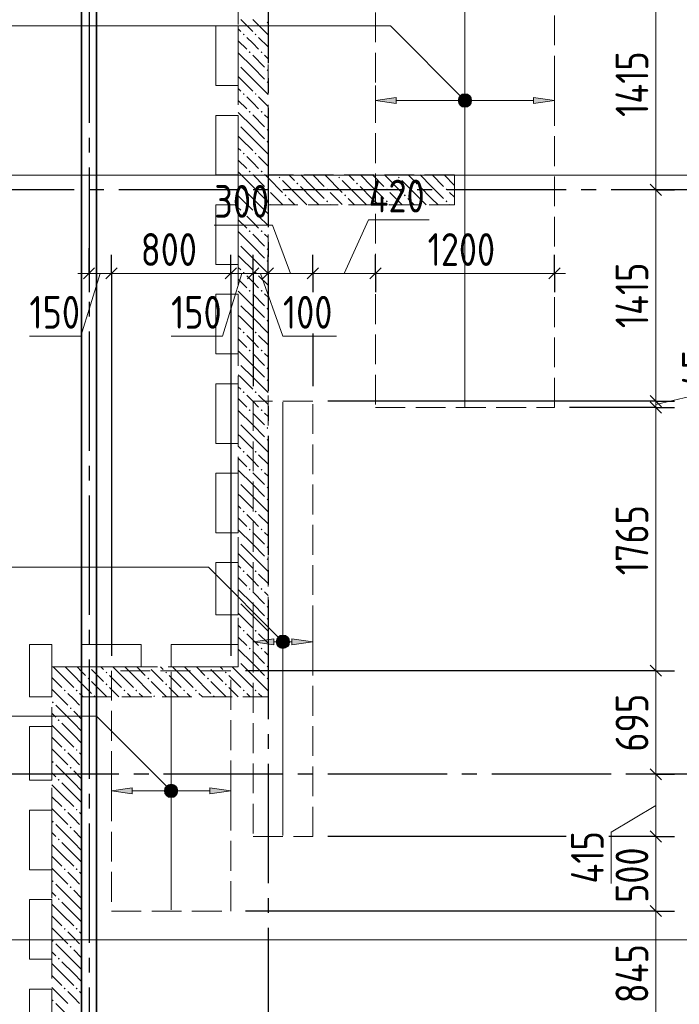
# Model space of a CAD drawing. Header units: millimetres. Extents: x 0 to 36258, y 0 to 42000.
# Tile 4 of 19: x 7459 to 11882, y 22087 to 28692. Entities that reach past the tile are written whole.
import ezdxf

# ---------------------------------------------------------------- set-up
doc = ezdxf.new("R2010")
doc.units = ezdxf.units.MM
doc.linetypes.add('______2', pattern=[270, 200, -70])
doc.linetypes.add('______5', pattern=[1100, 800, -100, 100, -100])
for name, color, linetype, lineweight in [('Standard', 7, 'Continuous', 25), ('ДОП Верх по Х', 7, 'Continuous', 25), ('Оси', 40, '______5', 18), ('Позиционная метка номер позиции', 7, 'Continuous', 13), ('Примечания', 7, 'Continuous', 25)]:
    doc.layers.add(name, color=color, linetype=linetype, lineweight=lineweight)
doc.layers.add('ЖБ Перекрытие верхний уровень', color=7, linetype='Continuous', lineweight=25, true_color=0xe0e0ff)
doc.layers.add('ЖБ Стена верхний уровень', color=7, linetype='Continuous', lineweight=25, true_color=0x006e00)
doc.styles.add('GOST 2.304-81', font='txt')

msp = doc.modelspace()

# ---------------------------------------------------------------- hatches: boundary and pattern name
at = {"layer": 'ДОП Верх по Х', "linetype": 'Continuous', "lineweight": 13, "transparency": 33554687}
for points in [[(9984.2, 28129.6), (9844.2, 28149.6), (9984.2, 28169.6)], [(9164, 24499), (9024, 24519), (9164, 24539)], [(8214, 23499), (8074, 23519), (8214, 23539)]]:
    msp.add_hatch(color=7, dxfattribs=at).paths.add_polyline_path(points, flags=16)
for points in [[(10411.9, 28130.8), (10411.9, 28168.3), (10406.7, 28149.6)], [(10411.9, 28168.3), (10425.4, 28117.3), (10425.4, 28181.8)], [(10411.9, 28168.3), (10411.9, 28130.8), (10425.4, 28117.3)], [(10425.4, 28181.8), (10444.2, 28112.1), (10444.2, 28187.1)], [(10425.4, 28181.8), (10425.4, 28117.3), (10444.2, 28112.1)], [(10444.2, 28187.1), (10444.2, 28112.1), (10462.9, 28117.3)], [(10444.2, 28187.1), (10462.9, 28117.3), (10462.9, 28181.8)], [(10462.9, 28181.8), (10462.9, 28117.3), (10476.4, 28130.8)], [(10462.9, 28181.8), (10476.4, 28130.8), (10476.4, 28168.3)], [(10476.4, 28168.3), (10476.4, 28130.8), (10481.7, 28149.6)], [(10904.2, 28129.6), (11044.2, 28149.6), (10904.2, 28169.6)], [(9191.7, 24500.3), (9191.7, 24537.8), (9186.5, 24519)], [(9191.7, 24537.8), (9205.2, 24486.7), (9205.2, 24551.3)], [(9191.7, 24537.8), (9191.7, 24500.3), (9205.2, 24486.7)], [(9205.2, 24551.3), (9224, 24481.5), (9224, 24556.5)], [(9205.2, 24551.3), (9205.2, 24486.7), (9224, 24481.5)], [(9224, 24556.5), (9224, 24481.5), (9242.7, 24486.7)], [(9224, 24556.5), (9242.7, 24486.7), (9242.7, 24551.3)], [(9242.7, 24551.3), (9242.7, 24486.7), (9256.2, 24500.3)], [(9242.7, 24551.3), (9256.2, 24500.3), (9256.2, 24537.8)], [(9256.2, 24537.8), (9256.2, 24500.3), (9261.5, 24519)], [(9284, 24499), (9424, 24519), (9284, 24539)], [(8441.7, 23500.3), (8441.7, 23537.8), (8436.5, 23519)], [(8441.7, 23537.8), (8455.2, 23486.7), (8455.2, 23551.3)], [(8441.7, 23537.8), (8441.7, 23500.3), (8455.2, 23486.7)], [(8455.2, 23551.3), (8474, 23481.5), (8474, 23556.5)], [(8455.2, 23551.3), (8455.2, 23486.7), (8474, 23481.5)], [(8474, 23556.5), (8474, 23481.5), (8492.7, 23486.7)], [(8474, 23556.5), (8492.7, 23486.7), (8492.7, 23551.3)], [(8492.7, 23551.3), (8492.7, 23486.7), (8506.2, 23500.3)], [(8492.7, 23551.3), (8506.2, 23500.3), (8506.2, 23537.8)], [(8506.2, 23537.8), (8506.2, 23500.3), (8511.5, 23519)], [(8734, 23499), (8874, 23519), (8734, 23539)]]:
    msp.add_hatch(color=7, dxfattribs=at).paths.add_polyline_path(points)
at = {"layer": 'ЖБ Стена верхний уровень', "linetype": 'Continuous', "lineweight": 18, "transparency": 33554687}
for points in [[(9114.5, 28673.1), (9121, 28679.6), (9124, 28676.6), (9124, 28669.7), (9121, 28666.6)], [(8954.5, 28593.1), (8960.9, 28599.6), (8967.4, 28593.1), (8960.9, 28586.6)], [(9034.5, 28593.1), (9041, 28599.6), (9047.4, 28593.1), (9041, 28586.6)], [(8994.5, 28473.1), (9001, 28479.6), (9007.5, 28473.1), (9001, 28466.6)], [(9074.5, 28473.1), (9081, 28479.6), (9087.5, 28473.1), (9081, 28466.6)], [(8924, 28396.6), (8927.5, 28393.1), (8924, 28389.7)], [(9114.5, 28353.1), (9121, 28359.6), (9124, 28356.6), (9124, 28349.7), (9121, 28346.6)], [(9114.5, 28273.1), (9121, 28279.6), (9124, 28276.6), (9124, 28269.7), (9121, 28266.6)], [(8954.5, 28193.1), (8960.9, 28199.6), (8967.4, 28193.1), (8960.9, 28186.6)], [(9034.5, 28193.1), (9041, 28199.6), (9047.4, 28193.1), (9041, 28186.6)], [(8994.5, 28073.1), (9001, 28079.6), (9007.5, 28073.1), (9001, 28066.6)], [(9074.5, 28073.1), (9081, 28079.6), (9087.5, 28073.1), (9081, 28066.6)], [(8924, 27996.6), (8927.5, 27993.1), (8924, 27989.7)], [(9114.5, 27953.1), (9121, 27959.6), (9124, 27956.6), (9124, 27949.7), (9121, 27946.6)], [(9114.5, 27873.1), (9121, 27879.6), (9124, 27876.6), (9124, 27869.7), (9121, 27866.6)], [(8954.5, 27793.1), (8960.9, 27799.6), (8967.4, 27793.1), (8960.9, 27786.6)], [(9034.5, 27793.1), (9041, 27799.6), (9047.4, 27793.1), (9041, 27786.6)], [(8994.5, 27673.1), (9001, 27679.6), (9007.5, 27673.1), (9001, 27666.6)], [(9074.5, 27673.1), (9081, 27679.6), (9087.5, 27673.1), (9081, 27666.6)], [(9194.5, 27633.1), (9201, 27639.6), (9207.5, 27633.1), (9201, 27626.6)], [(9594.5, 27633.1), (9601, 27639.6), (9607.5, 27633.1), (9601, 27626.6)], [(9994.5, 27633.1), (10001, 27639.6), (10007.5, 27633.1), (10001, 27626.6)], [(8924, 27596.6), (8927.5, 27593.1), (8924, 27589.7)], [(9114.5, 27553.1), (9121, 27559.6), (9124, 27556.6), (9124, 27549.7), (9121, 27546.6)], [(9124, 27556.6), (9127.5, 27553.1), (9124, 27549.7)], [(9314.5, 27593.1), (9321, 27599.6), (9327.5, 27593.1), (9321, 27586.6)], [(9514.5, 27553.1), (9521, 27559.6), (9527.5, 27553.1), (9521, 27546.6)], [(9714.5, 27593.1), (9721, 27599.6), (9727.5, 27593.1), (9721, 27586.6)], [(9914.5, 27553.1), (9921, 27559.6), (9927.5, 27553.1), (9921, 27546.6)], [(10114.5, 27593.1), (10121, 27599.6), (10127.5, 27593.1), (10121, 27586.6)], [(10314.5, 27553.1), (10321, 27559.6), (10327.5, 27553.1), (10321, 27546.6)], [(9114.5, 27473.1), (9121, 27479.6), (9124, 27476.6), (9124, 27469.7), (9121, 27466.6)], [(9124, 27476.6), (9127.5, 27473.1), (9124, 27469.7)], [(9234.5, 27513.1), (9241, 27519.6), (9247.4, 27513.1), (9241, 27506.6)], [(9514.5, 27473.1), (9521, 27479.6), (9527.5, 27473.1), (9521, 27466.6)], [(9634.5, 27513.1), (9641, 27519.6), (9647.4, 27513.1), (9641, 27506.6)], [(9914.5, 27473.1), (9921, 27479.6), (9927.5, 27473.1), (9921, 27466.6)], [(10034.5, 27513.1), (10041, 27519.6), (10047.4, 27513.1), (10041, 27506.6)], [(10314.5, 27473.1), (10321, 27479.6), (10327.5, 27473.1), (10321, 27466.6)], [(8954.5, 27393.1), (8960.9, 27399.6), (8967.4, 27393.1), (8960.9, 27386.6)], [(9034.5, 27393.1), (9041, 27399.6), (9047.4, 27393.1), (9041, 27386.6)], [(8994.5, 27273.1), (9001, 27279.6), (9007.5, 27273.1), (9001, 27266.6)], [(9074.5, 27273.1), (9081, 27279.6), (9087.5, 27273.1), (9081, 27266.6)], [(8924, 27196.6), (8927.5, 27193.1), (8924, 27189.7)], [(9114.5, 27153.1), (9121, 27159.6), (9124, 27156.6), (9124, 27149.7), (9121, 27146.6)], [(9114.5, 27073.1), (9121, 27079.6), (9124, 27076.6), (9124, 27069.7), (9121, 27066.6)], [(8954.5, 26993.1), (8960.9, 26999.6), (8967.4, 26993.1), (8960.9, 26986.6)], [(9034.5, 26993.1), (9041, 26999.6), (9047.4, 26993.1), (9041, 26986.6)], [(8994.5, 26873.1), (9001, 26879.6), (9007.5, 26873.1), (9001, 26866.6)], [(9074.5, 26873.1), (9081, 26879.6), (9087.5, 26873.1), (9081, 26866.6)], [(8924, 26796.6), (8927.5, 26793.1), (8924, 26789.7)], [(9114.5, 26753.1), (9121, 26759.6), (9124, 26756.6), (9124, 26749.7), (9121, 26746.6)], [(9114.5, 26673.1), (9121, 26679.6), (9124, 26676.6), (9124, 26669.7), (9121, 26666.6)], [(8954.5, 26593.1), (8960.9, 26599.6), (8967.4, 26593.1), (8960.9, 26586.6)], [(9034.5, 26593.1), (9041, 26599.6), (9047.4, 26593.1), (9041, 26586.6)], [(8994.5, 26473.1), (9001, 26479.6), (9007.5, 26473.1), (9001, 26466.6)], [(9074.5, 26473.1), (9081, 26479.6), (9087.5, 26473.1), (9081, 26466.6)], [(8924, 26396.6), (8927.5, 26393.1), (8924, 26389.7)], [(9114.5, 26353.1), (9121, 26359.6), (9124, 26356.6), (9124, 26349.7), (9121, 26346.6)], [(9114.5, 26273.1), (9121, 26279.6), (9124, 26276.6), (9124, 26269.7), (9121, 26266.6)], [(8954.5, 26193.1), (8960.9, 26199.6), (8967.4, 26193.1), (8960.9, 26186.6)], [(9034.5, 26193.1), (9041, 26199.6), (9047.4, 26193.1), (9041, 26186.6)], [(8994.5, 26073.1), (9001, 26079.6), (9007.5, 26073.1), (9001, 26066.6)], [(9074.5, 26073.1), (9081, 26079.6), (9087.5, 26073.1), (9081, 26066.6)], [(8924, 25996.6), (8927.5, 25993.1), (8924, 25989.7)], [(9114.5, 25953.1), (9121, 25959.6), (9124, 25956.6), (9124, 25949.7), (9121, 25946.6)], [(9114.5, 25873.1), (9121, 25879.6), (9124, 25876.6), (9124, 25869.7), (9121, 25866.6)], [(8954.5, 25793.1), (8960.9, 25799.6), (8967.4, 25793.1), (8960.9, 25786.6)], [(9034.5, 25793.1), (9041, 25799.6), (9047.4, 25793.1), (9041, 25786.6)], [(8994.5, 25673.1), (9001, 25679.6), (9007.5, 25673.1), (9001, 25666.6)], [(9074.5, 25673.1), (9081, 25679.6), (9087.5, 25673.1), (9081, 25666.6)], [(8924, 25596.6), (8927.5, 25593.1), (8924, 25589.7)], [(9114.5, 25553.1), (9121, 25559.6), (9124, 25556.6), (9124, 25549.7), (9121, 25546.6)], [(9114.5, 25473.1), (9121, 25479.6), (9124, 25476.6), (9124, 25469.7), (9121, 25466.6)], [(8954.5, 25393.1), (8960.9, 25399.6), (8967.4, 25393.1), (8960.9, 25386.6)], [(9034.5, 25393.1), (9041, 25399.6), (9047.4, 25393.1), (9041, 25386.6)], [(8994.5, 25273.1), (9001, 25279.6), (9007.5, 25273.1), (9001, 25266.6)], [(9074.5, 25273.1), (9081, 25279.6), (9087.5, 25273.1), (9081, 25266.6)], [(8924, 25196.6), (8927.5, 25193.1), (8924, 25189.7)], [(9114.5, 25153.1), (9121, 25159.6), (9124, 25156.6), (9124, 25149.7), (9121, 25146.6)], [(9114.5, 25073.1), (9121, 25079.6), (9124, 25076.6), (9124, 25069.7), (9121, 25066.6)], [(8954.5, 24993.1), (8960.9, 24999.6), (8967.4, 24993.1), (8960.9, 24986.6)], [(9034.5, 24993.1), (9041, 24999.6), (9047.4, 24993.1), (9041, 24986.6)], [(8994.5, 24873.1), (9001, 24879.6), (9007.5, 24873.1), (9001, 24866.6)], [(9074.5, 24873.1), (9081, 24879.6), (9087.5, 24873.1), (9081, 24866.6)], [(8924, 24796.6), (8927.5, 24793.1), (8924, 24789.7)], [(9114.5, 24753.1), (9121, 24759.6), (9124, 24756.6), (9124, 24749.7), (9121, 24746.6)], [(9114.5, 24673.1), (9121, 24679.6), (9124, 24676.6), (9124, 24669.7), (9121, 24666.6)], [(8954.5, 24593.1), (8960.9, 24599.6), (8967.4, 24593.1), (8960.9, 24586.6)], [(9034.5, 24593.1), (9041, 24599.6), (9047.4, 24593.1), (9041, 24586.6)], [(8994.5, 24473.1), (9001, 24479.6), (9007.5, 24473.1), (9001, 24466.6)], [(9074.5, 24473.1), (9081, 24479.6), (9087.5, 24473.1), (9081, 24466.6)], [(8924, 24396.6), (8927.5, 24393.1), (8924, 24389.7)], [(7924.3, 24350), (7921, 24346.6), (7917.6, 24350)], [(8034.5, 24313.1), (8041, 24319.6), (8047.4, 24313.1), (8041, 24306.6)], [(8324.3, 24350), (8321, 24346.6), (8317.6, 24350)], [(8434.5, 24313.1), (8441, 24319.6), (8447.4, 24313.1), (8441, 24306.6)], [(8724.3, 24350), (8721, 24346.6), (8717.6, 24350)], [(8834.5, 24313.1), (8841, 24319.6), (8847.4, 24313.1), (8841, 24306.6)], [(9114.5, 24353.1), (9121, 24359.6), (9124, 24356.6), (9124, 24350), (9117.6, 24350)], [(9124, 24349.7), (9121, 24346.6), (9117.6, 24350), (9124, 24350)], [(7914.5, 24273.1), (7921, 24279.6), (7927.5, 24273.1), (7921, 24266.6)], [(8034.5, 24233.1), (8041, 24239.6), (8047.4, 24233.1), (8041, 24226.6)], [(8314.5, 24273.1), (8321, 24279.6), (8327.5, 24273.1), (8321, 24266.6)], [(8434.5, 24233.1), (8441, 24239.6), (8447.4, 24233.1), (8441, 24226.6)], [(8714.5, 24273.1), (8721, 24279.6), (8727.5, 24273.1), (8721, 24266.6)], [(8834.5, 24233.1), (8841, 24239.6), (8847.4, 24233.1), (8841, 24226.6)], [(9114.5, 24273.1), (9121, 24279.6), (9124, 24276.6), (9124, 24269.7), (9121, 24266.6)], [(7754.5, 24193.1), (7760.9, 24199.6), (7767.4, 24193.1), (7760.9, 24186.6)], [(7834.5, 24193.1), (7841, 24199.6), (7847.4, 24193.1), (7841, 24186.6)], [(8154.5, 24193.1), (8160.9, 24199.6), (8167.4, 24193.1), (8160.9, 24186.6)], [(8234.5, 24193.1), (8241, 24199.6), (8247.4, 24193.1), (8241, 24186.6)], [(8554.5, 24193.1), (8560.9, 24199.6), (8567.4, 24193.1), (8560.9, 24186.6)], [(8634.5, 24193.1), (8641, 24199.6), (8647.4, 24193.1), (8641, 24186.6)], [(8954.5, 24193.1), (8960.9, 24199.6), (8967.4, 24193.1), (8960.9, 24186.6)], [(9034.5, 24193.1), (9041, 24199.6), (9047.4, 24193.1), (9041, 24186.6)], [(7674.5, 24113.1), (7681, 24119.6), (7687.5, 24113.1), (7681, 24106.6)], [(7954.5, 24153.1), (7960.9, 24159.6), (7967.4, 24153.1), (7964.3, 24150), (7957.6, 24150)], [(8354.5, 24153.1), (8360.9, 24159.6), (8367.4, 24153.1), (8364.3, 24150), (8357.6, 24150)], [(8754.5, 24153.1), (8760.9, 24159.6), (8767.4, 24153.1), (8764.3, 24150), (8757.6, 24150)], [(7794.5, 24073.1), (7801, 24079.6), (7807.5, 24073.1), (7801, 24066.6)], [(7714.5, 23993.1), (7721, 23999.6), (7727.5, 23993.1), (7721, 23986.6)], [(7754.5, 23793.1), (7760.9, 23799.6), (7767.4, 23793.1), (7760.9, 23786.6)], [(7834.5, 23793.1), (7841, 23799.6), (7847.4, 23793.1), (7841, 23786.6)], [(7674.5, 23713.1), (7681, 23719.6), (7687.5, 23713.1), (7681, 23706.6)], [(7794.5, 23673.1), (7801, 23679.6), (7807.5, 23673.1), (7801, 23666.6)], [(7714.5, 23593.1), (7721, 23599.6), (7727.5, 23593.1), (7721, 23586.6)], [(7754.5, 23393.1), (7760.9, 23399.6), (7767.4, 23393.1), (7760.9, 23386.6)], [(7834.5, 23393.1), (7841, 23399.6), (7847.4, 23393.1), (7841, 23386.6)], [(7674.5, 23313.1), (7681, 23319.6), (7687.5, 23313.1), (7681, 23306.6)], [(7794.5, 23273.1), (7801, 23279.6), (7807.5, 23273.1), (7801, 23266.6)], [(7714.5, 23193.1), (7721, 23199.6), (7727.5, 23193.1), (7721, 23186.6)], [(7754.5, 22993.1), (7760.9, 22999.6), (7767.4, 22993.1), (7760.9, 22986.6)], [(7834.5, 22993.1), (7841, 22999.6), (7847.4, 22993.1), (7841, 22986.6)], [(7674.5, 22913.1), (7681, 22919.6), (7687.5, 22913.1), (7681, 22906.6)], [(7794.5, 22873.1), (7801, 22879.6), (7807.5, 22873.1), (7801, 22866.6)], [(7714.5, 22793.1), (7721, 22799.6), (7727.5, 22793.1), (7721, 22786.6)], [(7754.5, 22593.1), (7760.9, 22599.6), (7767.4, 22593.1), (7760.9, 22586.6)], [(7834.5, 22593.1), (7841, 22599.6), (7847.4, 22593.1), (7841, 22586.6)], [(7674.5, 22513.1), (7681, 22519.6), (7687.5, 22513.1), (7681, 22506.6)], [(7794.5, 22473.1), (7801, 22479.6), (7807.5, 22473.1), (7801, 22466.6)], [(7714.5, 22393.1), (7721, 22399.6), (7727.5, 22393.1), (7721, 22386.6)], [(7754.5, 22193.1), (7760.9, 22199.6), (7767.4, 22193.1), (7760.9, 22186.6)], [(7834.5, 22193.1), (7841, 22199.6), (7847.4, 22193.1), (7841, 22186.6)], [(7674.5, 22113.1), (7681, 22119.6), (7687.5, 22113.1), (7681, 22106.6)]]:
    msp.add_hatch(color=7, dxfattribs=at).paths.add_polyline_path(points, flags=16)
at = {"layer": 'Позиционная метка номер позиции', "linetype": 'Continuous', "lineweight": 13, "transparency": 33554687}
for points in [[(10412.3, 28117.7), (10455.6, 28192.8), (10400.9, 28138.1)], [(10400.9, 28138.1), (10455.6, 28192.8), (10432.7, 28192.8)], [(10400.9, 28138.1), (10432.7, 28192.8), (10400.9, 28161)], [(10400.9, 28161), (10432.7, 28192.8), (10412.3, 28181.4)], [(10412.3, 28117.7), (10476, 28181.4), (10455.6, 28192.8)], [(10432.7, 28106.3), (10476, 28181.4), (10412.3, 28117.7)], [(10432.7, 28106.3), (10487.4, 28161), (10476, 28181.4)], [(10455.6, 28106.3), (10487.4, 28161), (10432.7, 28106.3)], [(10455.6, 28106.3), (10487.4, 28138.1), (10487.4, 28161)], [(10487.4, 28138.1), (10455.6, 28106.3), (10476, 28117.7)], [(9192.2, 24487.2), (9235.5, 24562.3), (9180.7, 24507.5)], [(9180.7, 24507.5), (9235.5, 24562.3), (9212.5, 24562.3)], [(9180.7, 24507.5), (9212.5, 24562.3), (9180.7, 24530.5)], [(9180.7, 24530.5), (9212.5, 24562.3), (9192.2, 24550.8)], [(9192.2, 24487.2), (9255.8, 24550.8), (9235.5, 24562.3)], [(9212.5, 24475.7), (9255.8, 24550.8), (9192.2, 24487.2)], [(9212.5, 24475.7), (9267.3, 24530.5), (9255.8, 24550.8)], [(9235.5, 24475.7), (9267.3, 24530.5), (9212.5, 24475.7)], [(9235.5, 24475.7), (9267.3, 24507.5), (9267.3, 24530.5)], [(9267.3, 24507.5), (9235.5, 24475.7), (9255.8, 24487.2)], [(8442.2, 23487.2), (8485.5, 23562.3), (8430.7, 23507.5)], [(8430.7, 23507.5), (8485.5, 23562.3), (8462.5, 23562.3)], [(8430.7, 23507.5), (8462.5, 23562.3), (8430.7, 23530.5)], [(8430.7, 23530.5), (8462.5, 23562.3), (8442.2, 23550.8)], [(8442.2, 23487.2), (8505.8, 23550.8), (8485.5, 23562.3)], [(8462.5, 23475.7), (8505.8, 23550.8), (8442.2, 23487.2)], [(8462.5, 23475.7), (8517.3, 23530.5), (8505.8, 23550.8)], [(8485.5, 23475.7), (8517.3, 23530.5), (8462.5, 23475.7)], [(8485.5, 23475.7), (8517.3, 23507.5), (8517.3, 23530.5)], [(8517.3, 23507.5), (8485.5, 23475.7), (8505.8, 23487.2)]]:
    msp.add_hatch(color=7, dxfattribs=at).paths.add_polyline_path(points)

# ---------------------------------------------------------------- linework, layer by layer
at = {"layer": 'Standard', "color": 7, "linetype": 'Continuous', "lineweight": 13, "transparency": 33554687}
for p, q in [((11724, 27550), (11724, 28967)), ((11724, 26133), (11724, 27550)), ((9634.1, 26990), (9798.6, 27348.5)), ((9798.6, 27348.5), (10205.2, 27348.5)), ((9154.7, 27313), (8763.7, 27313)), ((9274, 26990), (9154.7, 27313)), ((7924, 26990), (7849, 26990)), ((7999, 26990), (7868.1, 26569.1)), ((8074, 26990), (7924, 26990)), ((8874, 26990), (8074, 26990)), ((8949, 26990), (8818.1, 26569.1)), ((9024, 26990), (8874, 26990)), ((9124, 26990), (9024, 26990)), ((9074, 26990), (9224, 26569.1)), ((9424, 26990), (9124, 26990)), ((11044.2, 26990), (11119.2, 26990)), ((7868.1, 26569.1), (7524, 26569.1)), ((8818.1, 26569.1), (8474, 26569.1)), ((9224, 26569.1), (9583.7, 26569.1)), ((11724, 26111.5), (12169.2, 26213.8)), ((11724, 26090), (11724, 26133)), ((11724, 24325), (11724, 26090)), ((11724, 23630), (11724, 24325)), ((11724, 23213), (11724, 23630)), ((11724, 23421.5), (11425.1, 23241.3)), ((11425.1, 23241.3), (11425.1, 22897.4)), ((11724, 22713), (11724, 23213)), ((11724, 21867), (11724, 22713))]:
    msp.add_line(p, q, dxfattribs=at)
at = {"layer": 'Standard', "color": 251, "linetype": 'Continuous', "lineweight": -3, "true_color": 0x656565, "transparency": 33554687}
for p, q in [((11724, 27550), (11599, 27550)), ((11724, 27550), (11722.1, 27550)), ((11724, 27550), (11849, 27550)), ((7924, 26990), (7924, 27158.8)), ((7924, 26990), (7924, 27115)), ((8074, 26990), (8074, 27115)), ((8874, 26990), (8874, 27115)), ((9024, 26990), (9024, 27115)), ((9124, 26990), (9124, 27115)), ((9424, 26990), (9424, 27115)), ((9844.2, 26990), (9844.2, 27115)), ((11044.2, 26990), (11044.2, 27115)), ((7924, 26990), (7924, 26865)), ((8074, 26990), (8074, 26865)), ((8874, 26990), (8874, 26865)), ((9024, 26990), (9024, 26865)), ((9124, 26990), (9124, 26865)), ((9424, 26990), (9424, 26865)), ((9844.2, 26990), (9844.2, 26865)), ((9844.2, 26990), (9844.2, 26990)), ((11044.2, 26990), (11044.2, 26865)), ((11044.2, 26990), (11044.2, 26990)), ((9424, 26586.1), (9424, 26233)), ((11724, 26133), (11599, 26133)), ((11724, 26090), (11599, 26090)), ((11724, 26133), (11849, 26133)), ((11724, 26090), (11849, 26090)), ((11724, 24325), (11599, 24325)), ((11724, 24325), (11849, 24325)), ((11724, 23630), (11599, 23630)), ((11724, 23630), (11849, 23630)), ((11724, 23630), (11724, 23630)), ((11123.2, 23213), (9524, 23213)), ((11724, 23213), (11599, 23213)), ((11724, 23213), (11849, 23213)), ((11724, 22713), (11599, 22713)), ((11724, 22713), (11849, 22713))]:
    msp.add_line(p, q, dxfattribs=at)
at = {"layer": 'Standard', "color": 7, "linetype": 'Continuous', "lineweight": 25, "transparency": 33554687}
for p, q in [((11761.5, 27512.5), (11686.5, 27587.5)), ((7961.5, 27027.5), (7886.5, 26952.5)), ((8111.5, 27027.5), (8036.5, 26952.5)), ((8911.5, 27027.5), (8836.5, 26952.5)), ((9061.5, 27027.5), (8986.5, 26952.5)), ((9161.5, 27027.5), (9086.5, 26952.5)), ((9461.5, 27027.5), (9386.5, 26952.5)), ((9881.7, 27027.5), (9806.7, 26952.5)), ((11081.7, 27027.5), (11006.7, 26952.5)), ((11761.5, 26095.5), (11686.5, 26170.5)), ((11761.5, 26052.5), (11686.5, 26127.5)), ((11761.5, 24287.5), (11686.5, 24362.5)), ((11761.5, 23592.5), (11686.5, 23667.5)), ((11761.5, 23175.5), (11686.5, 23250.5)), ((11761.5, 22675.5), (11686.5, 22750.5))]:
    msp.add_line(p, q, dxfattribs=at)
at = {"layer": 'Standard', "color": 254, "linetype": 'Continuous', "lineweight": 35, "true_color": 0xc4c4ff, "transparency": 33554687}
for points in [[(7874, 16762), (22093.7, 16762), (22093.7, 38338), (7874, 38338), (7874, 16762)], [(7974, 16862), (21993.7, 16862), (21993.7, 38238), (7974, 38238), (7974, 16862)]]:
    msp.add_lwpolyline(points, dxfattribs=at)
at = {"layer": 'Standard', "color": 251, "linetype": 'Continuous', "lineweight": -3, "true_color": 0x656565, "transparency": 33554687}
for points in [[(8074, 26990), (8074, 26678), (8074, 26678), (8074, 24425)], [(8874, 26990), (8874, 26804.1), (8874, 26804.1), (8874, 26692), (8874, 26692), (8874, 24425)], [(9024, 26990), (9024, 26827.8), (9024, 26827.8), (9024, 26728.7), (9024, 26728.7), (9024, 26233)], [(9124, 26990), (9124, 26843.5), (9124, 26843.5), (9124, 26753.2), (9124, 26753.2), (9124, 26290)], [(9424, 26990), (9424, 26890.8), (9424, 26890.8), (9424, 26871)], [(11724, 26133), (11707, 26133), (11707, 26133), (11707, 26133), (11707, 26133), (11707, 26133), (11707, 26133), (11707, 26133), (11707, 26133), (11707, 26133), (11707, 26133), (11707, 26133), (11707, 26133), (11707, 26133), (11707, 26133), (11707, 26133), (11707, 26133), (11707, 26133), (11707, 26133), (11707, 26133), (11707, 26133), (9524, 26133)], [(11724, 26090), (11707, 26090), (11707, 26090), (11707, 26090), (11707, 26090), (11707, 26090), (11707, 26090), (11707, 26090), (11707, 26090), (11707, 26090), (11707, 26090), (11707, 26090), (11707, 26090), (11707, 26090), (11707, 26090), (11707, 26090), (11707, 26090), (11707, 26090), (11707, 26090), (11707, 26090), (11707, 26090), (11144.2, 26090)], [(11724, 24325), (11707, 24325), (11707, 24325), (11707, 24325), (11707, 24325), (11707, 24325), (11707, 24325), (11707, 24325), (11707, 24325), (11707, 24325), (11707, 24325), (11707, 24325), (11707, 24325), (11707, 24325), (11707, 24325), (11707, 24325), (11707, 24325), (11707, 24325), (11707, 24325), (11707, 24325), (11707, 24325), (11707, 24325), (11707, 24325), (8974, 24325)], [(11724, 23213), (11707, 23213), (11707, 23213), (11707, 23213), (11707, 23213), (11707, 23213), (11707, 23213), (11707, 23213), (11707, 23213), (11707, 23213), (11707, 23213), (11707, 23213), (11707, 23213), (11707, 23213), (11707, 23213), (11707, 23213), (11707, 23213), (11707, 23213), (11707, 23213), (11707, 23213), (11707, 23213), (11707, 23213), (11707, 23213), (11707, 23213), (11707, 23213), (11408.1, 23213)], [(11724, 22713), (11707, 22713), (11707, 22713), (11707, 22713), (11707, 22713), (11707, 22713), (11707, 22713), (11707, 22713), (11707, 22713), (11707, 22713), (11707, 22713), (11707, 22713), (11707, 22713), (11707, 22713), (11707, 22713), (11707, 22713), (11707, 22713), (11707, 22713), (11707, 22713), (11707, 22713), (11707, 22713), (11707, 22713), (11707, 22713), (11707, 22713), (11707, 22713), (11707, 22713), (11707, 22713), (11420.1, 22713), (11420.1, 22713), (8974, 22713)]]:
    msp.add_lwpolyline(points, dxfattribs=at)
at = {"layer": 'Standard', "color": 7, "linetype": 'Continuous', "lineweight": 13, "transparency": 33554687}
for points in [[(9844.2, 26990), (9836.6, 26990), (9836.6, 26990), (9424, 26990)], [(11044.2, 26990), (9994.1, 26990), (9994.1, 26990), (9924.6, 26990), (9924.6, 26990), (9844.2, 26990)]]:
    msp.add_lwpolyline(points, dxfattribs=at)
at = {"layer": 'ДОП Верх по Х', "color": 7, "linetype": 'Continuous', "lineweight": 18, "transparency": 33554687}
for p, q in [((10444.2, 29004), (10444.2, 26096)), ((9224, 26127), (9224, 23219)), ((8474, 24318), (8474, 22720))]:
    msp.add_line(p, q, dxfattribs=at)
at = {"layer": 'ДОП Верх по Х', "color": 251, "linetype": 'Continuous', "lineweight": 13, "true_color": 0x494949, "transparency": 33554687}
for p, q in [((9844.2, 28149.6), (9844.2, 28249.6)), ((11044.2, 28149.6), (11044.2, 28249.6)), ((9844.2, 28149.6), (9984.2, 28169.6)), ((9984.2, 28129.6), (9844.2, 28149.6)), ((9844.2, 28149.6), (9844.2, 28049.6)), ((9844.2, 28149.6), (9844.2, 28149.6)), ((9984.2, 28169.6), (9984.2, 28129.6)), ((9984.2, 28149.6), (10414.1, 28149.6)), ((10444.2, 28187.1), (10444.2, 28187.1)), ((10474.2, 28149.6), (10904.2, 28149.6)), ((11044.2, 28149.6), (10904.2, 28169.6)), ((10904.2, 28169.6), (10904.2, 28129.6)), ((10904.2, 28129.6), (11044.2, 28149.6)), ((11044.2, 28149.6), (11044.2, 28049.6)), ((11044.2, 28149.6), (11044.2, 28149.6)), ((10444.2, 28112.1), (10444.2, 28112.1)), ((9024, 24519), (9024, 24619)), ((9424, 24519), (9424, 24619)), ((9024, 24519), (9164, 24539)), ((9164, 24499), (9024, 24519)), ((9024, 24519), (9024, 24419)), ((9024, 24519), (9024, 24519)), ((9164, 24539), (9164, 24499)), ((9164, 24519), (9194, 24519)), ((9224, 24556.5), (9224, 24556.5)), ((9254, 24519), (9284, 24519)), ((9424, 24519), (9284, 24539)), ((9284, 24539), (9284, 24499)), ((9284, 24499), (9424, 24519)), ((9424, 24519), (9424, 24419)), ((9424, 24519), (9424, 24519)), ((9224, 24481.5), (9224, 24481.5)), ((8074, 23519), (8074, 23619)), ((8874, 23519), (8874, 23619)), ((8074, 23519), (8214, 23539)), ((8214, 23499), (8074, 23519)), ((8074, 23519), (8074, 23419)), ((8074, 23519), (8074, 23519)), ((8214, 23539), (8214, 23499)), ((8214, 23519), (8444, 23519)), ((8474, 23556.5), (8474, 23556.5)), ((8504, 23519), (8734, 23519)), ((8874, 23519), (8734, 23539)), ((8734, 23539), (8734, 23499)), ((8734, 23499), (8874, 23519)), ((8874, 23519), (8874, 23419)), ((8874, 23519), (8874, 23519)), ((8474, 23481.5), (8474, 23481.5))]:
    msp.add_line(p, q, dxfattribs=at)
for centre in [(10444.2, 28149.6), (9224, 24519), (8474, 23519)]:
    msp.add_circle(centre, 37.5, dxfattribs=at)
at = {"layer": 'ЖБ Перекрытие верхний уровень', "color": 7, "linetype": 'Continuous', "lineweight": 18, "transparency": 33554687}
for p, q in [((8774, 28650), (8924, 28650)), ((8774, 28250), (8774, 28650)), ((8924, 28650), (8924, 28250)), ((8924, 28250), (8774, 28250)), ((8774, 27650), (8774, 28050)), ((8774, 28050), (8924, 28050)), ((8924, 28050), (8924, 27650)), ((8924, 27650), (8774, 27650)), ((8774, 27450), (8924, 27450)), ((8774, 27050), (8774, 27450)), ((8924, 27450), (8924, 27050)), ((8924, 27050), (8774, 27050)), ((8774, 26450), (8774, 26850)), ((8774, 26850), (8924, 26850)), ((8924, 26850), (8924, 26450)), ((8924, 26450), (8774, 26450)), ((8774, 26250), (8924, 26250)), ((8774, 25850), (8774, 26250)), ((8924, 26250), (8924, 25850)), ((8924, 25850), (8774, 25850)), ((8774, 25250), (8774, 25650)), ((8774, 25650), (8924, 25650)), ((8924, 25650), (8924, 25250)), ((8924, 25250), (8774, 25250)), ((8774, 25050), (8924, 25050)), ((8774, 24700), (8774, 25050)), ((8924, 25050), (8924, 24700)), ((8924, 24700), (8774, 24700)), ((7524, 24150), (7524, 24500)), ((7524, 24500), (7674, 24500)), ((7674, 24500), (7674, 24150)), ((7874, 24500), (8274, 24500)), ((7874, 24350), (7874, 24500)), ((8274, 24500), (8274, 24350)), ((8474, 24350), (8474, 24500)), ((8474, 24500), (8924, 24500)), ((8924, 24500), (8924, 24350)), ((8274, 24350), (7874, 24350)), ((8924, 24350), (8474, 24350)), ((7674, 24150), (7524, 24150)), ((7524, 23590), (7524, 23950)), ((7524, 23950), (7674, 23950)), ((7674, 23950), (7674, 23590)), ((7674, 23590), (7524, 23590)), ((7524, 22990), (7524, 23390)), ((7524, 23390), (7674, 23390)), ((7674, 23390), (7674, 22990)), ((7674, 22990), (7524, 22990)), ((7524, 22390), (7524, 22790)), ((7524, 22790), (7674, 22790)), ((7674, 22790), (7674, 22390)), ((7674, 22390), (7524, 22390)), ((7524, 21790), (7524, 22190)), ((7524, 22190), (7674, 22190)), ((7674, 22190), (7674, 21790))]:
    msp.add_line(p, q, dxfattribs=at)
at = {"layer": 'ЖБ Стена верхний уровень', "color": 251, "linetype": '______2', "lineweight": 13, "true_color": 0x656565, "transparency": 33554687}
for p, q in [((9124, 27650), (9124, 30950)), ((8924, 30750), (8924, 27650)), ((8924, 27650), (8924, 24350)), ((10374, 27650), (9124, 27650)), ((10374, 27450), (10374, 27650)), ((9124, 24350), (9124, 27450)), ((9124, 27450), (10374, 27450)), ((7874, 24350), (7674, 24350)), ((7674, 24350), (7674, 20430)), ((8924, 24350), (7874, 24350)), ((9124, 24150), (9124, 24350)), ((7874, 24150), (9124, 24150)), ((7874, 20430), (7874, 24150))]:
    msp.add_line(p, q, dxfattribs=at)
at = {"layer": 'ЖБ Стена верхний уровень', "color": 9, "linetype": 'Continuous', "lineweight": 18, "true_color": 0xc7c7c7, "transparency": 33554687}
for p, q in [((8941, 28693.1), (9021, 28613.1)), ((9021, 28693.1), (9124, 28590.1)), ((8924, 28630.1), (8941, 28613.1)), ((8924, 28550.1), (8981, 28493.1)), ((9021, 28533.1), (8981, 28573.1)), ((9060.9, 28493.1), (9021, 28533.1)), ((9060.9, 28573.1), (9124, 28510.1)), ((9021, 28373.1), (8924, 28470.1)), ((9021, 28453.1), (9101, 28373.1)), ((9101, 28453.1), (9124, 28430.1)), ((8941, 28373.1), (9021, 28293.1)), ((9021, 28373.1), (9101, 28293.1)), ((8941, 28293.1), (8924, 28310.1)), ((8941, 28293.1), (9021, 28213.1)), ((9021, 28293.1), (9124, 28190.1)), ((8924, 28230.1), (8941, 28213.1)), ((8924, 28150.1), (8981, 28093.1)), ((9021, 28133.1), (8981, 28173.1)), ((9060.9, 28173.1), (9124, 28110.1)), ((9021, 27973.1), (8924, 28070.1)), ((9060.9, 28093.1), (9021, 28133.1)), ((9021, 28053.1), (9101, 27973.1)), ((9101, 28053.1), (9124, 28030.1)), ((8941, 27973.1), (9021, 27893.1)), ((9021, 27973.1), (9101, 27893.1)), ((8941, 27893.1), (8924, 27910.1)), ((8941, 27893.1), (9021, 27813.1)), ((9021, 27893.1), (9124, 27790.1)), ((8924, 27830.1), (8941, 27813.1)), ((8924, 27750.1), (8981, 27693.1)), ((9021, 27733.1), (8981, 27773.1)), ((9060.9, 27773.1), (9124, 27710.1)), ((9060.9, 27693.1), (9021, 27733.1)), ((8944.1, 27650), (8924, 27670.1)), ((9021, 27573.1), (8944.1, 27650)), ((9021, 27653.1), (9024.1, 27650)), ((9024.1, 27650), (9101, 27573.1)), ((9101, 27653.1), (9104.1, 27650)), ((9104.1, 27650), (9124, 27630.1)), ((9124, 27630.1), (9221, 27533.1)), ((9341, 27493.1), (9221, 27613.1)), ((9264.1, 27650), (9301, 27613.1)), ((9421, 27573.1), (9344.1, 27650)), ((9424.1, 27650), (9501, 27573.1)), ((9504.1, 27650), (9621, 27533.1)), ((9741, 27493.1), (9621, 27613.1)), ((9664.1, 27650), (9701, 27613.1)), ((9821, 27573.1), (9744.1, 27650)), ((9824.1, 27650), (9901, 27573.1)), ((9904.1, 27650), (10021, 27533.1)), ((10141, 27493.1), (10021, 27613.1)), ((10064.1, 27650), (10101, 27613.1)), ((10221, 27573.1), (10144.1, 27650)), ((10224.1, 27650), (10301, 27573.1)), ((10304.1, 27650), (10374, 27580.1)), ((8941, 27573.1), (9021, 27493.1)), ((9021, 27573.1), (9101, 27493.1)), ((9341, 27573.1), (9421, 27493.1)), ((9421, 27573.1), (9501, 27493.1)), ((9741, 27573.1), (9821, 27493.1)), ((9821, 27573.1), (9901, 27493.1)), ((10141, 27573.1), (10221, 27493.1)), ((10221, 27573.1), (10301, 27493.1)), ((8941, 27493.1), (8924, 27510.1)), ((8941, 27493.1), (9021, 27413.1)), ((9021, 27493.1), (9124, 27390.1)), ((9181, 27493.1), (9141, 27533.1)), ((9221, 27453.1), (9181, 27493.1)), ((9260.9, 27493.1), (9304.1, 27450)), ((9341, 27493.1), (9384.1, 27450)), ((9421, 27493.1), (9464.1, 27450)), ((9581, 27493.1), (9541, 27533.1)), ((9621, 27453.1), (9581, 27493.1)), ((9660.9, 27493.1), (9704.1, 27450)), ((9741, 27493.1), (9784.1, 27450)), ((9821, 27493.1), (9864.1, 27450)), ((9981, 27493.1), (9941, 27533.1)), ((10021, 27453.1), (9981, 27493.1)), ((10060.9, 27493.1), (10104.1, 27450)), ((10141, 27493.1), (10184.1, 27450)), ((10221, 27493.1), (10264.1, 27450)), ((10374, 27500.1), (10341, 27533.1)), ((8924, 27430.1), (8941, 27413.1)), ((9141, 27453.1), (9144.1, 27450)), ((9541, 27453.1), (9544.1, 27450)), ((9941, 27453.1), (9944.1, 27450)), ((10341, 27453.1), (10344.1, 27450)), ((8924, 27350.1), (8981, 27293.1)), ((9021, 27333.1), (8981, 27373.1)), ((9060.9, 27373.1), (9124, 27310.1)), ((9060.9, 27293.1), (9021, 27333.1)), ((9021, 27173.1), (8924, 27270.1)), ((9021, 27253.1), (9101, 27173.1)), ((9101, 27253.1), (9124, 27230.1)), ((8941, 27173.1), (9021, 27093.1)), ((9021, 27173.1), (9101, 27093.1)), ((8941, 27093.1), (8924, 27110.1)), ((8941, 27093.1), (9021, 27013.1)), ((9021, 27093.1), (9124, 26990.1)), ((8924, 27030.1), (8941, 27013.1)), ((8924, 26950.1), (8981, 26893.1)), ((9021, 26933.1), (8981, 26973.1)), ((9060.9, 26973.1), (9124, 26910.1)), ((9060.9, 26893.1), (9021, 26933.1)), ((9021, 26773.1), (8924, 26870.1)), ((9021, 26853.1), (9101, 26773.1)), ((9101, 26853.1), (9124, 26830.1)), ((8941, 26773.1), (9021, 26693.1)), ((9021, 26773.1), (9101, 26693.1)), ((8941, 26693.1), (8924, 26710.1)), ((8941, 26693.1), (9021, 26613.1)), ((9021, 26693.1), (9124, 26590.1)), ((8924, 26630.1), (8941, 26613.1)), ((8924, 26550.1), (8981, 26493.1)), ((9021, 26533.1), (8981, 26573.1)), ((9060.9, 26573.1), (9124, 26510.1)), ((9060.9, 26493.1), (9021, 26533.1)), ((9021, 26373.1), (8924, 26470.1)), ((9021, 26453.1), (9101, 26373.1)), ((9101, 26453.1), (9124, 26430.1)), ((8941, 26373.1), (9021, 26293.1)), ((9021, 26373.1), (9101, 26293.1)), ((8941, 26293.1), (8924, 26310.1)), ((8941, 26293.1), (9021, 26213.1)), ((9021, 26293.1), (9124, 26190.1)), ((8924, 26230.1), (8941, 26213.1)), ((9021, 26133.1), (8981, 26173.1)), ((9060.9, 26173.1), (9124, 26110.1)), ((8924, 26150.1), (8981, 26093.1)), ((9060.9, 26093.1), (9021, 26133.1)), ((9021, 25973.1), (8924, 26070.1)), ((9021, 26053.1), (9101, 25973.1)), ((9101, 26053.1), (9124, 26030.1)), ((8941, 25973.1), (9021, 25893.1)), ((9021, 25973.1), (9101, 25893.1)), ((8941, 25893.1), (8924, 25910.1)), ((8941, 25893.1), (9021, 25813.1)), ((9021, 25893.1), (9124, 25790.1)), ((8924, 25830.1), (8941, 25813.1)), ((9021, 25733.1), (8981, 25773.1)), ((9060.9, 25773.1), (9124, 25710.1)), ((8924, 25750.1), (8981, 25693.1)), ((9060.9, 25693.1), (9021, 25733.1)), ((9021, 25573.1), (8924, 25670.1)), ((9021, 25653.1), (9101, 25573.1)), ((9101, 25653.1), (9124, 25630.1)), ((8941, 25573.1), (9021, 25493.1)), ((9021, 25573.1), (9101, 25493.1)), ((8941, 25493.1), (8924, 25510.1)), ((8941, 25493.1), (9021, 25413.1)), ((9021, 25493.1), (9124, 25390.1)), ((8924, 25430.1), (8941, 25413.1)), ((9021, 25333.1), (8981, 25373.1)), ((9060.9, 25373.1), (9124, 25310.1)), ((8924, 25350.1), (8981, 25293.1)), ((9060.9, 25293.1), (9021, 25333.1)), ((9021, 25173.1), (8924, 25270.1)), ((9021, 25253.1), (9101, 25173.1)), ((9101, 25253.1), (9124, 25230.1)), ((8941, 25173.1), (9021, 25093.1)), ((9021, 25173.1), (9101, 25093.1)), ((8941, 25093.1), (8924, 25110.1)), ((8924, 25030.1), (8941, 25013.1)), ((8941, 25093.1), (9021, 25013.1)), ((9021, 25093.1), (9124, 24990.1)), ((9021, 24933.1), (8981, 24973.1)), ((9060.9, 24973.1), (9124, 24910.1)), ((8924, 24950.1), (8981, 24893.1)), ((9060.9, 24893.1), (9021, 24933.1)), ((9021, 24773.1), (8924, 24870.1)), ((9021, 24853.1), (9101, 24773.1)), ((9101, 24853.1), (9124, 24830.1)), ((8941, 24773.1), (9021, 24693.1)), ((9021, 24773.1), (9101, 24693.1)), ((8941, 24693.1), (8924, 24710.1)), ((8941, 24693.1), (9021, 24613.1)), ((9021, 24693.1), (9124, 24590.1)), ((8924, 24630.1), (8941, 24613.1)), ((9021, 24533.1), (8981, 24573.1)), ((9060.9, 24573.1), (9124, 24510.1)), ((8924, 24550.1), (8981, 24493.1)), ((9060.9, 24493.1), (9021, 24533.1)), ((9021, 24373.1), (8924, 24470.1)), ((9021, 24453.1), (9101, 24373.1)), ((9101, 24453.1), (9124, 24430.1)), ((8941, 24373.1), (8964.1, 24350)), ((9021, 24373.1), (9044.1, 24350)), ((7741, 24293.1), (7684.1, 24350)), ((7764.1, 24350), (7821, 24293.1)), ((7844.1, 24350), (7874, 24320.1)), ((7874, 24320.1), (7901, 24293.1)), ((7981, 24293.1), (7941, 24333.1)), ((8004.1, 24350), (8021, 24333.1)), ((8141, 24293.1), (8084.1, 24350)), ((8164.1, 24350), (8221, 24293.1)), ((8244.1, 24350), (8301, 24293.1)), ((8381, 24293.1), (8341, 24333.1)), ((8404.1, 24350), (8421, 24333.1)), ((8541, 24293.1), (8484.1, 24350)), ((8564.1, 24350), (8621, 24293.1)), ((8644.1, 24350), (8701, 24293.1)), ((8781, 24293.1), (8741, 24333.1)), ((8804.1, 24350), (8821, 24333.1)), ((8941, 24293.1), (8884.1, 24350)), ((8964.1, 24350), (9021, 24293.1)), ((9044.1, 24350), (9101, 24293.1)), ((7674, 24280.1), (7741, 24213.1)), ((7741, 24293.1), (7821, 24213.1)), ((7821, 24293.1), (7874, 24240.1)), ((7874, 24240.1), (7941, 24173.1)), ((7941, 24253.1), (8044.1, 24150)), ((8021, 24253.1), (7981, 24293.1)), ((8060.9, 24293.1), (8141, 24213.1)), ((8141, 24293.1), (8221, 24213.1)), ((8221, 24293.1), (8341, 24173.1)), ((8341, 24253.1), (8444.1, 24150)), ((8421, 24253.1), (8381, 24293.1)), ((8460.9, 24293.1), (8541, 24213.1)), ((8541, 24293.1), (8621, 24213.1)), ((8621, 24293.1), (8741, 24173.1)), ((8741, 24253.1), (8844.1, 24150)), ((8821, 24253.1), (8781, 24293.1)), ((8860.9, 24293.1), (8941, 24213.1)), ((8941, 24293.1), (9021, 24213.1)), ((9021, 24293.1), (9124, 24190.1)), ((7674, 24200.1), (7781, 24093.1)), ((7821, 24133.1), (7781, 24173.1)), ((7860.9, 24173.1), (7874, 24160.1)), ((8060.9, 24213.1), (8124.1, 24150)), ((8204.1, 24150), (8181, 24173.1)), ((8260.9, 24173.1), (8284.1, 24150)), ((8460.9, 24213.1), (8524.1, 24150)), ((8604.1, 24150), (8581, 24173.1)), ((8660.9, 24173.1), (8684.1, 24150)), ((8860.9, 24213.1), (8924.1, 24150)), ((9004.1, 24150), (8981, 24173.1)), ((9060.9, 24173.1), (9084.1, 24150)), ((7860.9, 24093.1), (7821, 24133.1)), ((7874, 24160.1), (7884.1, 24150)), ((7674, 24040.1), (7701, 24013.1)), ((7821, 23973.1), (7701, 24093.1)), ((7821, 24053.1), (7874, 24000.1)), ((7741, 23973.1), (7821, 23893.1)), ((7821, 23973.1), (7874, 23920.1)), ((7741, 23893.1), (7674, 23960.1)), ((7674, 23880.1), (7741, 23813.1)), ((7741, 23893.1), (7821, 23813.1)), ((7821, 23893.1), (7874, 23840.1)), ((7674, 23800.1), (7781, 23693.1)), ((7821, 23733.1), (7781, 23773.1)), ((7860.9, 23693.1), (7821, 23733.1)), ((7860.9, 23773.1), (7874, 23760.1)), ((7821, 23573.1), (7701, 23693.1)), ((7821, 23653.1), (7874, 23600.1)), ((7674, 23640.1), (7701, 23613.1)), ((7741, 23493.1), (7674, 23560.1)), ((7741, 23573.1), (7821, 23493.1)), ((7821, 23573.1), (7874, 23520.1)), ((7674, 23480.1), (7741, 23413.1)), ((7741, 23493.1), (7821, 23413.1)), ((7821, 23493.1), (7874, 23440.1)), ((7674, 23400.1), (7781, 23293.1)), ((7821, 23333.1), (7781, 23373.1)), ((7860.9, 23293.1), (7821, 23333.1)), ((7860.9, 23373.1), (7874, 23360.1)), ((7821, 23173.1), (7701, 23293.1)), ((7821, 23253.1), (7874, 23200.1)), ((7674, 23240.1), (7701, 23213.1)), ((7741, 23093.1), (7674, 23160.1)), ((7741, 23173.1), (7821, 23093.1)), ((7821, 23173.1), (7874, 23120.1)), ((7674, 23080.1), (7741, 23013.1)), ((7741, 23093.1), (7821, 23013.1)), ((7821, 23093.1), (7874, 23040.1)), ((7674, 23000.1), (7781, 22893.1)), ((7821, 22933.1), (7781, 22973.1)), ((7860.9, 22893.1), (7821, 22933.1)), ((7860.9, 22973.1), (7874, 22960.1)), ((7821, 22773.1), (7701, 22893.1)), ((7821, 22853.1), (7874, 22800.1)), ((7674, 22840.1), (7701, 22813.1)), ((7741, 22693.1), (7674, 22760.1)), ((7741, 22773.1), (7821, 22693.1)), ((7821, 22773.1), (7874, 22720.1)), ((7674, 22680.1), (7741, 22613.1)), ((7741, 22693.1), (7821, 22613.1)), ((7821, 22693.1), (7874, 22640.1)), ((7674, 22600.1), (7781, 22493.1)), ((7821, 22533.1), (7781, 22573.1)), ((7860.9, 22493.1), (7821, 22533.1)), ((7860.9, 22573.1), (7874, 22560.1)), ((7821, 22373.1), (7701, 22493.1)), ((7674, 22440.1), (7701, 22413.1)), ((7821, 22453.1), (7874, 22400.1)), ((7741, 22293.1), (7674, 22360.1)), ((7741, 22373.1), (7821, 22293.1)), ((7821, 22373.1), (7874, 22320.1)), ((7674, 22280.1), (7741, 22213.1)), ((7741, 22293.1), (7821, 22213.1)), ((7821, 22293.1), (7874, 22240.1)), ((7674, 22200.1), (7781, 22093.1)), ((7821, 22133.1), (7781, 22173.1)), ((7860.9, 22093.1), (7821, 22133.1)), ((7860.9, 22173.1), (7874, 22160.1)), ((7821, 21973.1), (7701, 22093.1))]:
    msp.add_line(p, q, dxfattribs=at)
at = {"layer": 'Оси', "color": 8, "linetype": '______5', "lineweight": -3, "transparency": 33554687}
for p, q in [((9124, 39100), (9124, 14930)), ((7924, 38700), (7924, 14930)), ((26524, 27550), (3600, 27550)), ((26824, 23630), (3600, 23630))]:
    msp.add_line(p, q, dxfattribs=at)
at = {"layer": 'Позиционная метка номер позиции', "color": 7, "linetype": 'Continuous', "lineweight": 13, "transparency": 33554687}
for p, q in [((10412.3, 28181.4), (10412.3, 28181.4)), ((10476, 28181.4), (10476, 28181.4)), ((10412.3, 28117.7), (10412.3, 28117.7)), ((10476, 28117.7), (10476, 28117.7)), ((9192.2, 24550.8), (9192.2, 24550.8)), ((9255.8, 24550.8), (9255.8, 24550.8)), ((9192.2, 24487.2), (9192.2, 24487.2)), ((9255.8, 24487.2), (9255.8, 24487.2)), ((8442.2, 23550.8), (8442.2, 23550.8)), ((8505.8, 23550.8), (8505.8, 23550.8)), ((8442.2, 23487.2), (8442.2, 23487.2)), ((8505.8, 23487.2), (8505.8, 23487.2))]:
    msp.add_line(p, q, dxfattribs=at)
for points in [[(10444.2, 28149.6), (9944.2, 28649.6), (4920.5, 28649.6)], [(13754, 28149.6), (13254, 27649.6), (4920.5, 27649.6)], [(9224, 24519), (8724, 25019), (4920.5, 25019)], [(8474, 23519), (7974, 24019), (4920.5, 24019)], [(14734, 23019), (14234, 22519), (4920.5, 22519)]]:
    msp.add_lwpolyline(points, dxfattribs=at)
for centre in [(10444.2, 28149.6), (9224, 24519), (8474, 23519)]:
    msp.add_circle(centre, 45, dxfattribs=at)
at = {"layer": 'Примечания', "color": 7, "linetype": '______2', "lineweight": 18, "transparency": 33554687}
for p, q in [((9844.2, 29010), (9844.2, 26090)), ((11044.2, 26090), (11044.2, 29010)), ((9424, 26133), (9024, 26133)), ((9024, 26133), (9024, 23213)), ((9424, 23213), (9424, 26133)), ((9844.2, 26090), (11044.2, 26090)), ((8874, 24325), (8074, 24325)), ((8074, 24325), (8074, 22713)), ((8874, 22713), (8874, 24325)), ((9024, 23213), (9424, 23213)), ((8074, 22713), (8874, 22713))]:
    msp.add_line(p, q, dxfattribs=at)

# ---------------------------------------------------------------- texts
at = {"layer": 'Standard', "color": 7, "linetype": 'Continuous', "lineweight": 25, "transparency": 33554687, "char_height": 220, "attachment_point": 7, "rotation": 90, "style": 'GOST 2.304-81'}
for s, insert, width in [('1415', (11674, 28039.6), 563.284), ('1415', (11674, 26622.6), 563.284), ('45', (12119.1, 26213.8), 375.741), ('1765', (11674, 24965.2), 610.159), ('695', (11674, 23782.1), 516.39), ('415', (11375.1, 22897.4), 469.509), ('500', (11674, 22767.5), 516.396), ('845', (11674, 22094.6), 516.39)]:
    msp.add_mtext(s, dxfattribs=dict(at, insert=insert, width=width))
at = {"layer": 'Standard', "color": 7, "linetype": 'Continuous', "lineweight": 25, "transparency": 33554687, "char_height": 220, "attachment_point": 7, "style": 'GOST 2.304-81'}
for s, insert, width in [('420', (9798.6, 27398.5), 531.96), ('300', (8763.7, 27363), 516.384), ('800', (8270.7, 27040), 531.967), ('1200', (10193.9, 27040), 625.735), ('150', (7524, 26619.1), 469.509), ('150', (8474, 26619.1), 469.509), ('100', (9224, 26619.1), 485.079)]:
    msp.add_mtext(s, dxfattribs=dict(at, insert=insert, width=width))

doc.saveas('drawing.dxf')
